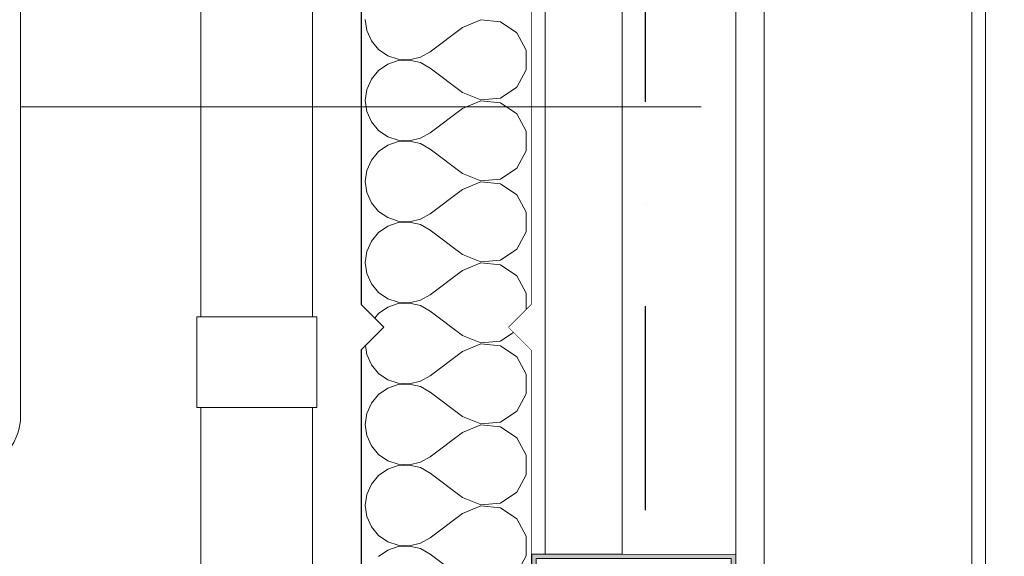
# Model space of a CAD drawing. Header units: millimetres. Extents: x -12989 to 381717, y -50461 to 30884.
# Tile 19 of 63: x 363235 to 364102, y -41863 to -41389. Entities that reach past the tile are written whole.
import ezdxf
from ezdxf.enums import TextEntityAlignment as Align

# ---------------------------------------------------------------- set-up
doc = ezdxf.new("R2010")
doc.units = ezdxf.units.MM
doc.header["$MEASUREMENT"] = 0
doc.linetypes.add('Kropki i Kreski', pattern=[360, 180, -90, 0, -90])
doc.linetypes.add('Wipeout_Contour', pattern=[1000, 0, -1000])
for name, color, linetype in [('A_OZN_ODNOSNIKI', 7, 'Continuous'), ('AS_Belki.Import IFC', 7, 'Continuous'), ('AS_Blachy.Import IFC', 7, 'Continuous'), ('Nowe_04-ŚCIANY DZIAŁOWE', 7, 'Continuous'), ('Nowe_A__SCIANY', 7, 'Continuous'), ('Nowe_A_WN_WYPOSAZENIE', 7, 'Continuous'), ('Nowe_A_WYM', 7, 'Continuous'), ('Nowe_Drzwi Archicad', 7, 'Continuous'), ('Nowe_Warstwa IFC.Import IFC', 7, 'Continuous')]:
    doc.layers.add(name, color=color, linetype=linetype)
for name, color, linetype, lineweight in [('A_OZN_ODNOSNIKI_Nr_pióra__6', 7, 'Continuous', 13), ('A_OZN_ODNOSNIKI_Nr_pióra__85', 7, 'Continuous', 13), ('AS_Belki.Import IFC_Nr_pióra__1', 7, 'Continuous', 13), ('AS_Belki.Import IFC_Nr_pióra__88', 7, 'Continuous', 13), ('AS_Belki.Import IFC_Nr_pióra__90', 7, 'Continuous', 13), ('AS_Blachy.Import IFC_Nr_pióra__4', 7, 'Continuous', 13), ('Nowe_A__SCIANY_Nr_pióra__27', 7, 'Continuous', 25), ('Nowe_A_WN_WYPOSAZENIE_Nr_pióra__2', 7, 'Continuous', 13), ('Nowe_A_WYM_Nr_pióra__1', 7, 'Continuous', 13), ('Nowe_A_WYM_Nr_pióra__45', 7, 'Continuous', 15), ('Nowe_A_WYM_Nr_pióra__85', 7, 'Continuous', 13), ('Nowe_Drzwi Archicad_Nr_pióra__101', 252, 'Continuous', 5), ('Nowe_Warstwa IFC.Import IFC_Nr_pióra__1', 7, 'Continuous', 13), ('Nowe_Warstwa IFC.Import IFC_Nr_pióra__25', 7, 'Continuous', 25)]:
    doc.layers.add(name, color=color, linetype=linetype, lineweight=lineweight)
doc.layers.add('Nowe_A__SCIANY_Nr_pióra__174', color=7, linetype='Continuous', lineweight=5, true_color=0x6a6a6a)
doc.styles.add('STYL_AUTOMATYCZNY_1', font='arial.ttf')
doc.styles.add('STYL_AUTOMATYCZNY_5', font='arial.ttf')
doc.styles.add('STYL_AUTOMATYCZNY_6', font='arial.ttf')
doc.dimstyles.new('STYL_AUTOMATYCZNY__1', dxfattribs={"dimtxt": 139.999998, "dimasz": 57, "dimexe": 0.18, "dimexo": 0.0625, "dimgap": 0, "dimtad": 1, "dimdec": 0, "dimlfac": 0.1, "dimzin": 0, "dimdsep": 46, "dimtxsty": 'STYL_AUTOMATYCZNY_5', "dimblk": 'ARROWHEAD_6', "dimblk1": 'ARROWHEAD_6', "dimblk2": 'ARROWHEAD_6', "dimcen": 0.09, "dimse1": 1, "dimse2": 1, "dimclrd": 7, "dimclre": 7, "dimclrt": 7, "dimadec": 0, "dimazin": 0, "dimtfac": 1, "dimtdec": 4, "dimtmove": 0, "dimatfit": 3, "dimfxl": 0, "dimtolj": 1, "dimtzin": 0, "dimarcsym": 0})

# ---------------------------------------------------------------- blocks, each defined once
blk = doc.blocks.new('*X9', base_point=(363535.4, -45960.59))
at = {"layer": 'Nowe_A__SCIANY_Nr_pióra__174', "color": 251, "linetype": 'Continuous', "lineweight": 5, "true_color": 0x6a6a6a}
for p, q in [((363538.98, -41389.16), (363540.33, -41398.92)), ((363624.69, -41396.31), (363596.12, -41417.73)), ((363640.73, -41389.57), (363624.69, -41396.31)), ((363658.05, -41391.22), (363640.73, -41389.57)), ((363672.54, -41400.85), (363658.05, -41391.22)), ((363540.33, -41398.92), (363544.31, -41407.94)), ((363680.76, -41416.18), (363672.54, -41400.85)), ((363544.31, -41407.94), (363550.6, -41415.53)), ((363550.6, -41415.53), (363558.72, -41421.11)), ((363558.72, -41421.11), (363568.06, -41424.26)), ((363577.9, -41424.73), (363587.5, -41422.5)), ((363587.5, -41422.5), (363596.12, -41417.73)), ((363680.76, -41433.58), (363680.76, -41416.18)), ((363558.72, -41428.65), (363550.6, -41434.23)), ((363568.06, -41425.5), (363558.72, -41428.65)), ((363568.06, -41424.26), (363577.9, -41424.73)), ((363577.9, -41425.02), (363568.06, -41425.5)), ((363587.5, -41427.25), (363577.9, -41425.02)), ((363596.12, -41432.02), (363587.5, -41427.25)), ((363624.69, -41453.45), (363596.12, -41432.02)), ((363550.6, -41434.23), (363544.31, -41441.82)), ((363672.54, -41448.91), (363680.76, -41433.58)), ((363544.31, -41441.82), (363540.33, -41450.83)), ((363658.05, -41458.54), (363672.54, -41448.91)), ((363540.33, -41450.83), (363538.98, -41460.59)), ((363624.69, -41453.45), (363640.73, -41460.18)), ((363640.73, -41460.18), (363658.05, -41458.54)), ((363538.98, -41460.59), (363540.33, -41470.35)), ((363640.73, -41461), (363624.69, -41467.73)), ((363658.05, -41462.64), (363640.73, -41461)), ((363672.54, -41472.27), (363658.05, -41462.64)), ((363540.33, -41470.35), (363544.31, -41479.37)), ((363624.69, -41467.73), (363596.12, -41489.16)), ((363680.76, -41487.61), (363672.54, -41472.27)), ((363544.31, -41479.37), (363550.6, -41486.96)), ((363550.6, -41486.96), (363558.72, -41492.54)), ((363558.72, -41492.54), (363568.06, -41495.68)), ((363587.5, -41493.93), (363596.12, -41489.16)), ((363680.76, -41505), (363680.76, -41487.61)), ((363558.72, -41500.08), (363550.6, -41505.66)), ((363568.06, -41496.93), (363558.72, -41500.08)), ((363568.06, -41495.68), (363577.9, -41496.16)), ((363577.9, -41496.45), (363568.06, -41496.93)), ((363577.9, -41496.16), (363587.5, -41493.93)), ((363587.5, -41498.68), (363577.9, -41496.45)), ((363596.12, -41503.45), (363587.5, -41498.68)), ((363550.6, -41505.66), (363544.31, -41513.24)), ((363624.69, -41524.88), (363596.12, -41503.45)), ((363672.54, -41520.34), (363680.76, -41505)), ((363544.31, -41513.24), (363540.33, -41522.26)), ((363540.33, -41522.26), (363538.98, -41532.02)), ((363624.69, -41524.88), (363640.73, -41531.61)), ((363658.05, -41529.97), (363672.54, -41520.34)), ((363538.98, -41532.02), (363540.33, -41541.78)), ((363640.73, -41532.43), (363624.69, -41539.16)), ((363640.73, -41531.61), (363658.05, -41529.97)), ((363658.05, -41534.07), (363640.73, -41532.43)), ((363672.54, -41543.7), (363658.05, -41534.07)), ((363540.33, -41541.78), (363544.31, -41550.8)), ((363624.69, -41539.16), (363596.12, -41560.59)), ((363680.76, -41559.04), (363672.54, -41543.7)), ((363544.31, -41550.8), (363550.6, -41558.38)), ((363550.6, -41558.38), (363558.72, -41563.96)), ((363587.5, -41565.36), (363596.12, -41560.59)), ((363680.76, -41576.43), (363680.76, -41559.04)), ((363558.72, -41571.51), (363550.6, -41577.09)), ((363558.72, -41563.96), (363568.06, -41567.11)), ((363568.06, -41568.36), (363558.72, -41571.51)), ((363568.06, -41567.11), (363577.9, -41567.59)), ((363577.9, -41567.88), (363568.06, -41568.36)), ((363577.9, -41567.59), (363587.5, -41565.36)), ((363587.5, -41570.11), (363577.9, -41567.88)), ((363596.12, -41574.88), (363587.5, -41570.11)), ((363550.6, -41577.09), (363544.31, -41584.67)), ((363624.69, -41596.31), (363596.12, -41574.88)), ((363672.54, -41591.77), (363680.76, -41576.43)), ((363544.31, -41584.67), (363540.33, -41593.69)), ((363540.33, -41593.69), (363538.98, -41603.45)), ((363624.69, -41596.31), (363640.73, -41603.04)), ((363658.05, -41601.4), (363672.54, -41591.77)), ((363538.98, -41603.45), (363540.33, -41613.21)), ((363640.73, -41603.86), (363624.69, -41610.59)), ((363640.73, -41603.04), (363658.05, -41601.4)), ((363658.05, -41605.5), (363640.73, -41603.86)), ((363672.54, -41615.13), (363658.05, -41605.5)), ((363540.33, -41613.21), (363544.31, -41622.23)), ((363624.69, -41610.59), (363596.12, -41632.02)), ((363544.31, -41622.23), (363550.6, -41629.81)), ((363680.76, -41630.46), (363672.54, -41615.13)), ((363550.6, -41629.81), (363558.72, -41635.39)), ((363587.5, -41636.79), (363596.12, -41632.02)), ((363680.76, -41645.24), (363680.76, -41630.46)), ((363558.72, -41635.39), (363568.06, -41638.54)), ((363568.06, -41639.79), (363558.72, -41642.93)), ((363568.06, -41638.54), (363577.9, -41639.02)), ((363577.9, -41639.31), (363568.06, -41639.79)), ((363577.9, -41639.02), (363587.5, -41636.79)), ((363587.5, -41641.54), (363577.9, -41639.31)), ((363550.6, -41648.51), (363547.3, -41652.49)), ((363558.72, -41642.93), (363550.6, -41648.51)), ((363596.12, -41646.31), (363587.5, -41641.54)), ((363624.69, -41667.73), (363596.12, -41646.31)), ((363658.05, -41672.83), (363669.82, -41665)), ((363624.69, -41667.73), (363640.73, -41674.47)), ((363640.73, -41675.29), (363624.69, -41682.02)), ((363640.73, -41674.47), (363658.05, -41672.83)), ((363658.05, -41676.93), (363640.73, -41675.29)), ((363539.24, -41676.76), (363540.33, -41684.64)), ((363624.69, -41682.02), (363596.12, -41703.45)), ((363672.54, -41686.56), (363658.05, -41676.93)), ((363540.33, -41684.64), (363544.31, -41693.65)), ((363680.76, -41701.89), (363672.54, -41686.56)), ((363544.31, -41693.65), (363550.6, -41701.24)), ((363550.6, -41701.24), (363558.72, -41706.82)), ((363558.72, -41706.82), (363568.06, -41709.97)), ((363568.06, -41709.97), (363577.9, -41710.45)), ((363577.9, -41710.45), (363587.5, -41708.22)), ((363587.5, -41708.22), (363596.12, -41703.45)), ((363680.76, -41719.29), (363680.76, -41701.89)), ((363558.72, -41714.36), (363550.6, -41719.94)), ((363568.06, -41711.21), (363558.72, -41714.36)), ((363577.9, -41710.74), (363568.06, -41711.21)), ((363587.5, -41712.97), (363577.9, -41710.74)), ((363596.12, -41717.73), (363587.5, -41712.97)), ((363624.69, -41739.16), (363596.12, -41717.73)), ((363544.31, -41727.53), (363540.33, -41736.55)), ((363550.6, -41719.94), (363544.31, -41727.53)), ((363672.54, -41734.62), (363680.76, -41719.29)), ((363658.05, -41744.25), (363672.54, -41734.62)), ((363540.33, -41736.55), (363538.98, -41746.31)), ((363624.69, -41739.16), (363640.73, -41745.9)), ((363640.73, -41745.9), (363658.05, -41744.25)), ((363538.98, -41746.31), (363540.33, -41756.07)), ((363624.69, -41753.45), (363596.12, -41774.88)), ((363640.73, -41746.71), (363624.69, -41753.45)), ((363658.05, -41748.36), (363640.73, -41746.71)), ((363672.54, -41757.99), (363658.05, -41748.36)), ((363540.33, -41756.07), (363544.31, -41765.08)), ((363680.76, -41773.32), (363672.54, -41757.99)), ((363544.31, -41765.08), (363550.6, -41772.67)), ((363550.6, -41772.67), (363558.72, -41778.25)), ((363558.72, -41778.25), (363568.06, -41781.4)), ((363577.9, -41781.88), (363587.5, -41779.65)), ((363587.5, -41779.65), (363596.12, -41774.88)), ((363680.76, -41790.72), (363680.76, -41773.32)), ((363558.72, -41785.79), (363550.6, -41791.37)), ((363568.06, -41782.64), (363558.72, -41785.79)), ((363568.06, -41781.4), (363577.9, -41781.88)), ((363577.9, -41782.16), (363568.06, -41782.64)), ((363587.5, -41784.4), (363577.9, -41782.16)), ((363596.12, -41789.16), (363587.5, -41784.4)), ((363550.6, -41791.37), (363544.31, -41798.96)), ((363624.69, -41810.59), (363596.12, -41789.16)), ((363672.54, -41806.05), (363680.76, -41790.72)), ((363544.31, -41798.96), (363540.33, -41807.98)), ((363540.33, -41807.98), (363538.98, -41817.73)), ((363624.69, -41810.59), (363640.73, -41817.33)), ((363658.05, -41815.68), (363672.54, -41806.05)), ((363538.98, -41817.73), (363540.33, -41827.49)), ((363640.73, -41818.14), (363624.69, -41824.88)), ((363640.73, -41817.33), (363658.05, -41815.68)), ((363658.05, -41819.79), (363640.73, -41818.14)), ((363672.54, -41829.42), (363658.05, -41819.79)), ((363540.33, -41827.49), (363544.31, -41836.51)), ((363624.69, -41824.88), (363596.12, -41846.31)), ((363680.76, -41844.75), (363672.54, -41829.42)), ((363544.31, -41836.51), (363550.6, -41844.1)), ((363550.6, -41844.1), (363558.72, -41849.68)), ((363587.5, -41851.07), (363596.12, -41846.31)), ((363680.76, -41862.15), (363680.76, -41844.75)), ((363558.72, -41857.22), (363550.6, -41862.8)), ((363558.72, -41849.68), (363568.06, -41852.83)), ((363568.06, -41854.07), (363558.72, -41857.22)), ((363568.06, -41852.83), (363577.9, -41853.3)), ((363577.9, -41853.59), (363568.06, -41854.07)), ((363577.9, -41853.3), (363587.5, -41851.07)), ((363587.5, -41855.82), (363577.9, -41853.59)), ((363596.12, -41860.59), (363587.5, -41855.82)), ((363624.69, -41882.02), (363596.12, -41860.59)), ((363672.54, -41877.48), (363680.76, -41862.15))]:
    blk.add_line(p, q, dxfattribs=at)
blk = doc.blocks.new('ElemPrzekroju_1_1', base_point=(363535.4, -45960.59))
at = {"color": 254, "linetype": 'Wipeout_Contour', "lineweight": 0, "ltscale": 5854869.738324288}
blk.add_wipeout([(363685.4, -40640.59), (363685.4, -40064.75), (363535.4, -40104.95), (363535.4, -40640.59), (363555.4, -40660.59), (363535.4, -40680.59), (363535.4, -41640.59), (363555.4, -41660.59), (363535.4, -41680.59), (363535.4, -41960.59), (363685.4, -41960.59), (363685.4, -41680.59), (363665.4, -41660.59), (363685.4, -41640.59), (363685.4, -40680.59), (363665.4, -40660.59)], dxfattribs=at).dxf.layer = 'Nowe_A__SCIANY'
at = {"layer": 'Nowe_A__SCIANY_Nr_pióra__27', "color": 7, "linetype": 'Continuous', "lineweight": 25}
for p, q in [((363535.4, -40680.59), (363535.4, -41640.59)), ((363685.4, -40680.59), (363685.4, -41640.59)), ((363535.4, -41640.59), (363555.4, -41660.59)), ((363685.4, -41640.59), (363665.4, -41660.59)), ((363555.4, -41660.59), (363535.4, -41680.59)), ((363665.4, -41660.59), (363685.4, -41680.59)), ((363535.4, -41680.59), (363535.4, -41960.59)), ((363685.4, -41680.59), (363685.4, -41860.59))]:
    blk.add_line(p, q, dxfattribs=at)
at = {"layer": 'Nowe_A__SCIANY_Nr_pióra__27', "color": 7, "linetype": 'Continuous', "lineweight": 25, "flags": 128}
blk.add_lwpolyline([(363685.4, -41860.59), (363685.4, -41948.19), (363685.4, -41960.59)], dxfattribs=at)
at = {"layer": 'Nowe_A__SCIANY', "lineweight": 0}
blk.add_blockref('*X9', (363535.4, -45960.59), dxfattribs=at)
blk = doc.blocks.new('ElemPrzekroju_12_1', base_point=(363535.4, -45960.59))
at = {"layer": 'Nowe_Drzwi Archicad_Nr_pióra__101', "color": 252, "linetype": 'Continuous', "lineweight": 5}
for p, q in [((363720.1, -41860.59), (363720.1, -40342.93)), ((363687.4, -41860.59), (363687.4, -40354.67)), ((363715.4, -41860.59), (363715.4, -40754.67)), ((363717.4, -41860.59), (363717.4, -40754.74)), ((363763.4, -41860.59), (363763.4, -40756.24)), ((363685.4, -41680.59), (363685.4, -41640.59))]:
    blk.add_line(p, q, dxfattribs=at)
blk = doc.blocks.new('ElemPrzekroju_17_1', base_point=(363535.4, -45960.59))
at = {"color": 254, "linetype": 'Wipeout_Contour', "lineweight": 0, "ltscale": 1463154.962146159}
blk.add_wipeout([(363486.64, -41651.49), (363492.58, -41651.49), (363492.58, -40231.49), (363486.64, -40231.49)], dxfattribs=at).dxf.layer = 'Nowe_A_WN_WYPOSAZENIE'
at = {"color": 254, "linetype": 'Wipeout_Contour', "lineweight": 0, "ltscale": 1463838.661623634}
blk.add_wipeout([(363486.64, -43151.49), (363492.58, -43151.49), (363492.58, -41731.49), (363486.64, -41731.49)], dxfattribs=at).dxf.layer = 'Nowe_A_WN_WYPOSAZENIE'
at = {"color": 254, "linetype": 'Wipeout_Contour', "lineweight": 0, "ltscale": 1463120.975395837}
blk.add_wipeout([(363475.48, -40231.49), (363475.48, -41651.49), (363486.64, -41651.49), (363486.64, -40231.49)], dxfattribs=at).dxf.layer = 'Nowe_A_WN_WYPOSAZENIE'
at = {"color": 254, "linetype": 'Wipeout_Contour', "lineweight": 0, "ltscale": 1463508.577359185}
blk.add_wipeout([(363496.16, -41731.49), (363496.16, -41651.49), (363491.88, -41651.49), (363491.88, -41731.49)], dxfattribs=at).dxf.layer = 'Nowe_A_WN_WYPOSAZENIE'
at = {"color": 254, "linetype": 'Wipeout_Contour', "lineweight": 0, "ltscale": 1463804.690747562}
blk.add_wipeout([(363475.48, -43151.49), (363486.64, -43151.49), (363486.64, -41731.49), (363475.48, -41731.49)], dxfattribs=at).dxf.layer = 'Nowe_A_WN_WYPOSAZENIE'
at = {"color": 254, "linetype": 'Wipeout_Contour', "lineweight": 0, "ltscale": 1463068.904244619}
blk.add_wipeout([(363460.44, -41651.49), (363475.48, -41651.49), (363475.48, -40231.49), (363460.44, -40231.49)], dxfattribs=at).dxf.layer = 'Nowe_A_WN_WYPOSAZENIE'
at = {"color": 254, "linetype": 'Wipeout_Contour', "lineweight": 0, "ltscale": 1463481.106248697}
blk.add_wipeout([(363491.88, -41731.49), (363491.88, -41651.49), (363482.34, -41651.49), (363482.34, -41731.49)], dxfattribs=at).dxf.layer = 'Nowe_A_WN_WYPOSAZENIE'
at = {"color": 254, "linetype": 'Wipeout_Contour', "lineweight": 0, "ltscale": 1463752.643918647}
blk.add_wipeout([(363475.48, -41731.49), (363460.44, -41731.49), (363460.44, -43151.49), (363475.48, -43151.49)], dxfattribs=at).dxf.layer = 'Nowe_A_WN_WYPOSAZENIE'
at = {"layer": 'Nowe_A_WN_WYPOSAZENIE_Nr_pióra__2', "color": 7, "linetype": 'Continuous', "lineweight": 13}
for p, q in [((363492.58, -41651.49), (363492.58, -40231.49)), ((363496.16, -41651.49), (363491.88, -41651.49)), ((363496.16, -41731.49), (363496.16, -41651.49)), ((363496.16, -41731.49), (363491.88, -41731.49)), ((363492.58, -43151.49), (363492.58, -41731.49))]:
    blk.add_line(p, q, dxfattribs=at)
at = {"color": 254, "linetype": 'Wipeout_Contour', "lineweight": 0, "ltscale": 1463005.029668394}
blk.add_wipeout([(363460.44, -40231.49), (363443.34, -40231.49), (363443.34, -41651.49), (363460.44, -41651.49)], dxfattribs=at).dxf.layer = 'Nowe_A_WN_WYPOSAZENIE'
at = {"color": 254, "linetype": 'Wipeout_Contour', "lineweight": 0, "ltscale": 1463434.788391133}
blk.add_wipeout([(363482.34, -41731.49), (363482.34, -41651.49), (363468.57, -41651.49), (363468.57, -41731.49)], dxfattribs=at).dxf.layer = 'Nowe_A_WN_WYPOSAZENIE'
at = {"color": 254, "linetype": 'Wipeout_Contour', "lineweight": 0, "ltscale": 1463688.799180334}
blk.add_wipeout([(363460.44, -41731.49), (363443.34, -41731.49), (363443.34, -43151.49), (363460.44, -43151.49)], dxfattribs=at).dxf.layer = 'Nowe_A_WN_WYPOSAZENIE'
at = {"layer": 'Nowe_A_WN_WYPOSAZENIE_Nr_pióra__2', "color": 7, "linetype": 'Continuous', "lineweight": 13}
for p, q in [((363491.88, -41651.49), (363482.34, -41651.49)), ((363491.88, -41731.49), (363482.34, -41731.49))]:
    blk.add_line(p, q, dxfattribs=at)
at = {"color": 254, "linetype": 'Wipeout_Contour', "lineweight": 0, "ltscale": 1462937.055512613}
blk.add_wipeout([(363426.24, -41651.49), (363443.34, -41651.49), (363443.34, -40231.49), (363426.24, -40231.49)], dxfattribs=at).dxf.layer = 'Nowe_A_WN_WYPOSAZENIE'
at = {"color": 254, "linetype": 'Wipeout_Contour', "lineweight": 0, "ltscale": 1463374.64306418}
blk.add_wipeout([(363468.57, -41731.49), (363468.57, -41651.49), (363452.07, -41651.49), (363452.07, -41731.49)], dxfattribs=at).dxf.layer = 'Nowe_A_WN_WYPOSAZENIE'
at = {"color": 254, "linetype": 'Wipeout_Contour', "lineweight": 0, "ltscale": 1463620.856595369}
blk.add_wipeout([(363426.24, -43151.49), (363443.34, -43151.49), (363443.34, -41731.49), (363426.24, -41731.49)], dxfattribs=at).dxf.layer = 'Nowe_A_WN_WYPOSAZENIE'
at = {"layer": 'Nowe_A_WN_WYPOSAZENIE_Nr_pióra__2', "color": 7, "linetype": 'Continuous', "lineweight": 13}
for p, q in [((363482.34, -41651.49), (363468.57, -41651.49)), ((363482.34, -41731.49), (363468.57, -41731.49))]:
    blk.add_line(p, q, dxfattribs=at)
at = {"color": 254, "linetype": 'Wipeout_Contour', "lineweight": 0, "ltscale": 1462873.180789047}
blk.add_wipeout([(363411.2, -41651.49), (363426.24, -41651.49), (363426.24, -40231.49), (363411.2, -40231.49)], dxfattribs=at).dxf.layer = 'Nowe_A_WN_WYPOSAZENIE'
at = {"color": 254, "linetype": 'Wipeout_Contour', "lineweight": 0, "ltscale": 1463307.187963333}
blk.add_wipeout([(363452.07, -41731.49), (363452.07, -41651.49), (363434.62, -41651.49), (363434.62, -41731.49)], dxfattribs=at).dxf.layer = 'Nowe_A_WN_WYPOSAZENIE'
at = {"color": 254, "linetype": 'Wipeout_Contour', "lineweight": 0, "ltscale": 1463557.011899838}
blk.add_wipeout([(363426.24, -41731.49), (363411.2, -41731.49), (363411.2, -43151.49), (363426.24, -43151.49)], dxfattribs=at).dxf.layer = 'Nowe_A_WN_WYPOSAZENIE'
at = {"layer": 'Nowe_A_WN_WYPOSAZENIE_Nr_pióra__2', "color": 7, "linetype": 'Continuous', "lineweight": 13}
for p, q in [((363468.57, -41651.49), (363452.07, -41651.49)), ((363468.57, -41731.49), (363452.07, -41731.49))]:
    blk.add_line(p, q, dxfattribs=at)
at = {"color": 254, "linetype": 'Wipeout_Contour', "lineweight": 0, "ltscale": 1462821.110118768}
blk.add_wipeout([(363400.04, -41651.49), (363411.2, -41651.49), (363411.2, -40231.49), (363400.04, -40231.49)], dxfattribs=at).dxf.layer = 'Nowe_A_WN_WYPOSAZENIE'
at = {"color": 254, "linetype": 'Wipeout_Contour', "lineweight": 0, "ltscale": 1463239.732901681}
blk.add_wipeout([(363434.62, -41731.49), (363434.62, -41651.49), (363418.12, -41651.49), (363418.12, -41731.49)], dxfattribs=at).dxf.layer = 'Nowe_A_WN_WYPOSAZENIE'
at = {"color": 254, "linetype": 'Wipeout_Contour', "lineweight": 0, "ltscale": 1463504.965559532}
blk.add_wipeout([(363411.2, -41731.49), (363400.04, -41731.49), (363400.04, -43151.49), (363411.2, -43151.49)], dxfattribs=at).dxf.layer = 'Nowe_A_WN_WYPOSAZENIE'
at = {"layer": 'Nowe_A_WN_WYPOSAZENIE_Nr_pióra__2', "color": 7, "linetype": 'Continuous', "lineweight": 13}
for p, q in [((363452.07, -41651.49), (363434.62, -41651.49)), ((363452.07, -41731.49), (363434.62, -41731.49))]:
    blk.add_line(p, q, dxfattribs=at)
at = {"color": 254, "linetype": 'Wipeout_Contour', "lineweight": 0, "ltscale": 1462787.12280666}
blk.add_wipeout([(363394.1, -40231.49), (363394.1, -41651.49), (363400.04, -41651.49), (363400.04, -40231.49)], dxfattribs=at).dxf.layer = 'Nowe_A_WN_WYPOSAZENIE'
at = {"color": 254, "linetype": 'Wipeout_Contour', "lineweight": 0, "ltscale": 1463470.994118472}
blk.add_wipeout([(363400.04, -41731.49), (363394.1, -41731.49), (363394.1, -43151.49), (363400.04, -43151.49)], dxfattribs=at).dxf.layer = 'Nowe_A_WN_WYPOSAZENIE'
at = {"color": 254, "linetype": 'Wipeout_Contour', "lineweight": 0, "ltscale": 1463179.587675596}
blk.add_wipeout([(363418.12, -41731.49), (363418.12, -41651.49), (363404.35, -41651.49), (363404.35, -41731.49)], dxfattribs=at).dxf.layer = 'Nowe_A_WN_WYPOSAZENIE'
at = {"layer": 'Nowe_A_WN_WYPOSAZENIE_Nr_pióra__2', "color": 7, "linetype": 'Continuous', "lineweight": 13}
for p, q in [((363434.62, -41651.49), (363418.12, -41651.49)), ((363434.62, -41731.49), (363418.12, -41731.49))]:
    blk.add_line(p, q, dxfattribs=at)
at = {"color": 254, "linetype": 'Wipeout_Contour', "lineweight": 0, "ltscale": 1463133.269937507}
blk.add_wipeout([(363404.35, -41731.49), (363404.35, -41651.49), (363394.81, -41651.49), (363394.81, -41731.49)], dxfattribs=at).dxf.layer = 'Nowe_A_WN_WYPOSAZENIE'
at = {"layer": 'Nowe_A_WN_WYPOSAZENIE_Nr_pióra__2', "color": 7, "linetype": 'Continuous', "lineweight": 13}
for p, q in [((363418.12, -41651.49), (363404.35, -41651.49)), ((363418.12, -41731.49), (363404.35, -41731.49))]:
    blk.add_line(p, q, dxfattribs=at)
at = {"color": 254, "linetype": 'Wipeout_Contour', "lineweight": 0, "ltscale": 1463105.798913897}
blk.add_wipeout([(363394.81, -41731.49), (363394.81, -41651.49), (363390.52, -41651.49), (363390.52, -41731.49)], dxfattribs=at).dxf.layer = 'Nowe_A_WN_WYPOSAZENIE'
at = {"layer": 'Nowe_A_WN_WYPOSAZENIE_Nr_pióra__2', "color": 7, "linetype": 'Continuous', "lineweight": 13}
for p, q in [((363394.1, -41651.49), (363394.1, -40231.49)), ((363394.81, -41651.49), (363390.52, -41651.49)), ((363390.52, -41731.49), (363390.52, -41651.49)), ((363404.35, -41651.49), (363394.81, -41651.49)), ((363394.81, -41731.49), (363390.52, -41731.49)), ((363394.1, -43151.49), (363394.1, -41731.49)), ((363404.35, -41731.49), (363394.81, -41731.49))]:
    blk.add_line(p, q, dxfattribs=at)
blk = doc.blocks.new('ElemPrzekroju_19_1', base_point=(363535.4, -45960.59))
at = {"color": 254, "linetype": 'Wipeout_Contour', "lineweight": 0, "ltscale": 18532288.84054093}
blk.add_wipeout([(364085.4, -40868.75), (364085.4, -45960.59), (365405.4, -45960.59), (365385.4, -45940.59), (365385.4, -44980.59), (365405.4, -44960.59), (365385.4, -44940.59), (365385.4, -43980.59), (365405.4, -43960.59), (365385.4, -43940.59), (365385.4, -42980.59), (365405.4, -42960.59), (365385.4, -42940.59), (365385.4, -42890.59), (365535.4, -42890.59), (365535.4, -42940.59), (365515.4, -42960.59), (365535.4, -42980.59), (365535.4, -43940.59), (365515.4, -43960.59), (365535.4, -43980.59), (365535.4, -44940.59), (365515.4, -44960.59), (365535.4, -44980.59), (365535.4, -45940.59), (365515.4, -45960.59), (368165.8, -45960.59), (368165.8, -43900.59), (369175.8, -43900.59), (369175.8, -45960.59), (377985.4, -45960.59), (377985.4, -40868.75), (377979.8, -40879.17), (376871, -40282.55), (376876.69, -40271.98), (376874.05, -40270.56), (376865.68, -40301.79), (376827.05, -40291.44), (376832.22, -40272.12), (371041.4, -38720.47), (371041.4, -38736.81), (371029.4, -38736.81), (371029.4, -38720.47), (365238.59, -40272.12), (365243.76, -40291.44), (365205.13, -40301.79), (365196.76, -40270.56), (365194.12, -40271.98), (365199.81, -40282.55), (364091.01, -40879.17)], dxfattribs=at).dxf.layer = 'Nowe_04-ŚCIANY DZIAŁOWE'
at = {"color": 254, "linetype": 'Wipeout_Contour', "lineweight": 0, "ltscale": 1098170.921458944}
blk.add_wipeout([(363665.4, -41660.59), (363685.4, -41680.59), (363685.4, -41640.59)], dxfattribs=at).dxf.layer = 'Nowe_04-ŚCIANY DZIAŁOWE'
blk = doc.blocks.new('ElemPrzekroju_62_1', base_point=(363535.4, -45960.59))
at = {"color": 254, "linetype": 'Wipeout_Contour', "lineweight": 0, "ltscale": 1464307.606226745}
blk.add_wipeout([(363697.4, -40880.6), (363697.4, -41860.59), (363765.4, -41860.59), (363765.4, -40880.6)], dxfattribs=at).dxf.layer = 'AS_Blachy.Import IFC'
at = {"color": 254, "linetype": 'Wipeout_Contour', "lineweight": 0, "ltscale": 1466285.299799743}
blk.add_wipeout([(363890.4, -40880.6), (363890.4, -45960.59), (364073.4, -45960.59), (364073.4, -40880.6)], dxfattribs=at).dxf.layer = 'AS_Blachy.Import IFC'
blk = doc.blocks.new('ElemPrzekroju_68_1', base_point=(363535.4, -45960.59))
at = {"color": 254, "linetype": 'Wipeout_Contour', "lineweight": 0, "ltscale": 1464031.884727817}
blk.add_wipeout([(363685.4, -40354.67), (363685.4, -41860.59), (363697.4, -41860.59), (363697.4, -40354.67)], dxfattribs=at).dxf.layer = 'AS_Blachy.Import IFC'
at = {"layer": 'AS_Blachy.Import IFC_Nr_pióra__4', "color": 7, "linetype": 'Continuous', "lineweight": 13}
blk.add_line((363697.4, -41860.59), (363697.4, -40354.67), dxfattribs=at)
blk = doc.blocks.new('ElemPrzekroju_79_1', base_point=(363535.4, -45960.59))
at = {"color": 254, "linetype": 'Wipeout_Contour', "lineweight": 0, "ltscale": 2565665.205531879}
blk.add_wipeout([(364073.4, -40333.79), (364073.4, -45960.59), (364085.4, -45960.59), (364085.4, -40868.75), (364085.32, -40868.6), (364085.4, -40868.55), (364085.4, -40330.57)], dxfattribs=at).dxf.layer = 'AS_Blachy.Import IFC'
at = {"layer": 'AS_Blachy.Import IFC_Nr_pióra__4', "color": 7, "linetype": 'Continuous', "lineweight": 13}
for p, q in [((364073.4, -40333.79), (364073.4, -45960.59)), ((364085.4, -40868.75), (364085.4, -45960.59))]:
    blk.add_line(p, q, dxfattribs=at)
blk = doc.blocks.new('ElemPrzekroju_102_1', base_point=(363535.4, -45960.59))
at = {"color": 254, "linetype": 'Wipeout_Contour', "lineweight": 0, "ltscale": 2563639.731828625}
blk.add_wipeout([(363810.4, -41860.59), (363865.4, -41860.59), (363865.4, -41914.86), (363890.4, -41914.86), (363890.4, -40867.17), (363865.4, -40867.17), (363865.4, -41860.59)], dxfattribs=at).dxf.layer = 'AS_Belki.Import IFC'
at = {"layer": 'AS_Belki.Import IFC_Nr_pióra__90', "color": 7, "linetype": 'Continuous', "lineweight": 13}
blk.add_line((363890.4, -41914.86), (363890.4, -40867.17), dxfattribs=at)
blk = doc.blocks.new('ElemPrzekroju_106_1', base_point=(363535.4, -45960.59))
at = {"layer": 'AS_Belki.Import IFC', "linetype": 'Continuous', "lineweight": 0, "true_color": 0x000000}
blk.add_hatch(color=18, dxfattribs=at).paths.add_polyline_path([(363685.4, -41948.19), (363689.4, -41948.19), (363689.4, -41864.59), (363861.4, -41864.59), (363861.4, -41956.59), (363725.4, -41956.59), (363725.4, -41960.59), (363865.4, -41960.59), (363865.4, -41860.59), (363685.4, -41860.59)])
at = {"layer": 'AS_Belki.Import IFC_Nr_pióra__1', "color": 7, "linetype": 'Continuous', "lineweight": 13}
for p, q in [((363865.4, -41860.59), (363685.4, -41860.59)), ((363689.4, -41864.59), (363689.4, -41956.59)), ((363861.4, -41864.59), (363689.4, -41864.59)), ((363861.4, -41864.59), (363861.4, -41956.59)), ((363865.4, -41860.59), (363865.4, -41960.59)), ((363865.4, -41960.59), (363685.4, -41960.59)), ((363861.4, -41956.59), (363689.4, -41956.59))]:
    blk.add_line(p, q, dxfattribs=at)
blk = doc.blocks.new('ElemPrzekroju_117_1', base_point=(363535.4, -45960.59))
at = {"color": 254, "linetype": 'Wipeout_Contour', "lineweight": 0, "ltscale": 3294898.903456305}
blk.add_wipeout([(363800.4, -40390.59), (363765.4, -40390.59), (363765.4, -41860.59), (363865.4, -41860.59), (363865.4, -40867.17), (363810.4, -40867.17), (363810.4, -40758.84), (363810.4, -40440.59), (363800.4, -40440.59)], dxfattribs=at).dxf.layer = 'AS_Belki.Import IFC'
at = {"layer": 'AS_Belki.Import IFC_Nr_pióra__88', "color": 7, "linetype": 'Continuous', "lineweight": 13}
for p, q in [((363765.4, -41860.59), (363765.4, -40390.59)), ((363865.4, -41860.59), (363865.4, -40867.17))]:
    blk.add_line(p, q, dxfattribs=at)
blk = doc.blocks.new('Standardowy znacznik osi[4]_1', base_point=(363785.4, -35960.59))
at = {"layer": 'Nowe_Warstwa IFC.Import IFC_Nr_pióra__25', "color": 7, "linetype": 'Kropki i Kreski', "lineweight": 25}
blk.add_line((363785.4, -36960.59), (363785.4, -48960.59), dxfattribs=at)
at = {"layer": 'Nowe_Warstwa IFC.Import IFC_Nr_pióra__1', "color": 7, "lineweight": 13, "style": 'STYL_AUTOMATYCZNY_1'}
for tag, p in [('AC_MarkerText_1_0', (363785.4, -35623.09)), ('AC_MarkerText_1_1', (363785.4, -50123.09))]:
    blk.add_attdef(tag, text='', height=175, rotation=360, dxfattribs=at).set_placement(p, align=Align.TOP_CENTER)
blk = doc.blocks.new('*D168', base_point=(363535.4, -45960.59))
at = {"layer": 'Nowe_A_WYM_Nr_pióra__45', "color": 7, "linetype": 'Continuous', "lineweight": 15}
for p, q in [((362793.29, -39918.33), (362733.29, -39858.33)), ((362733.29, -41930.59), (362793.29, -41990.59))]:
    blk.add_line(p, q, dxfattribs=at)
at = {"layer": 'Nowe_A_WYM_Nr_pióra__85', "color": 7, "linetype": 'Continuous', "lineweight": 13}
for p, q in [((362763.29, -39888.33), (362763.29, -39843.33)), ((362819.54, -39888.33), (362707.04, -39888.33)), ((362763.29, -41960.59), (362763.29, -39888.33))]:
    blk.add_line(p, q, dxfattribs=at)
at = {"layer": 'Nowe_A_WYM_Nr_pióra__1', "color": 7, "lineweight": 13, "insert": (362735.29, -41084.63), "char_height": 140, "attachment_point": 7, "rotation": 90, "style": 'STYL_AUTOMATYCZNY_5'}
blk.add_mtext('\\A1;{\\pql;\\fArial|b0|i0|c238|p0;\\W1.000000;207}', dxfattribs=at)
blk = doc.blocks.new('ARROWHEAD_6')
at = {"color": 0, "linetype": 'Continuous', "lineweight": 0}
for p, q in [((-0.5, -0.5), (0.5, 0.5)), ((0, 0), (-1, 0))]:
    blk.add_line(p, q, dxfattribs=at)
blk = doc.blocks.new('*D187', base_point=(363535.4, -45960.59))
at = {"layer": 'Nowe_A_WYM_Nr_pióra__45', "color": 7, "linetype": 'Continuous', "lineweight": 15}
for p, q in [((362543.29, -37900.67), (362483.29, -37840.67)), ((362483.29, -45950.59), (362543.29, -46010.59))]:
    blk.add_line(p, q, dxfattribs=at)
at = {"layer": 'Nowe_A_WYM_Nr_pióra__85', "color": 7, "linetype": 'Continuous', "lineweight": 13}
for p, q in [((362513.29, -37870.67), (362513.29, -37825.67)), ((362569.54, -37870.67), (362457.04, -37870.67)), ((362513.29, -45980.59), (362513.29, -37870.67)), ((362569.54, -45980.59), (362457.04, -45980.59)), ((362513.29, -46025.59), (362513.29, -45980.59))]:
    blk.add_line(p, q, dxfattribs=at)
at = {"layer": 'Nowe_A_WYM_Nr_pióra__1', "color": 7, "lineweight": 13, "insert": (362485.29, -42078.68), "char_height": 140, "attachment_point": 7, "rotation": 90, "style": 'STYL_AUTOMATYCZNY_5'}
blk.add_mtext('\\A1;{\\pql;\\fArial|b0|i0|c238|p0;\\W1.000000;811}', dxfattribs=at)
blk = doc.blocks.new('Etykieta_3_1', base_point=(363535.4, -41466.18))
at = {"color": 254, "linetype": 'Wipeout_Contour', "lineweight": 0, "ltscale": 8770979.00431458}
blk.add_wipeout([(363235.4, -41738.12), (363235.4, -41194.24), (363235.4, -41194.24), (363228.56, -41168.71), (363209.87, -41150.01), (363184.33, -41143.17), (363184.33, -41143.17), (363010.19, -41143.17), (363010.19, -41143.17), (362984.65, -41150.01), (362965.96, -41168.71), (362959.11, -41194.24), (362959.11, -41194.24), (362959.11, -41738.12), (362959.11, -41738.12), (362965.96, -41763.66), (362984.65, -41782.35), (363010.19, -41789.19), (363010.19, -41789.19), (363184.33, -41789.19), (363184.33, -41789.19), (363209.87, -41782.35), (363228.56, -41763.66)], dxfattribs=at).dxf.layer = 'A_OZN_ODNOSNIKI'
at = {"layer": 'A_OZN_ODNOSNIKI_Nr_pióra__85', "color": 7, "linetype": 'Continuous', "lineweight": 13}
for p, q in [((363235.9, -41466.18), (363235.4, -41466.18)), ((363834.9, -41466.18), (363235.9, -41466.18))]:
    blk.add_line(p, q, dxfattribs=at)
at = {"layer": 'A_OZN_ODNOSNIKI_Nr_pióra__85', "color": 7, "linetype": 'Continuous', "lineweight": 13, "flags": 128}
blk.add_lwpolyline([(363235.4, -41738.12, -0.414214), (363184.33, -41789.19), (363010.19, -41789.19, -0.414214), (362959.11, -41738.12), (362959.11, -41194.24, -0.414214), (363010.19, -41143.17), (363184.33, -41143.17, -0.414214), (363235.4, -41194.24)], format="xyb", close=True, dxfattribs=at)
at = {"layer": 'A_OZN_ODNOSNIKI_Nr_pióra__6', "color": 7, "lineweight": 13, "insert": (363025.03, -41684.12), "char_height": 130, "attachment_point": 1, "rotation": 90, "style": 'STYL_AUTOMATYCZNY_6'}
blk.add_mtext('\\A1;{\\pql;\\pt0,6000;\\fArial|b1|i1|c238|p0;\\W1.000000;SZ-1\\fArial|b1|i1|c238|p0;\\W1.000000;\\A1{\\H.66x;\\S^  ;}\\fArial|b1|i1|c238|p0;\\W1.000000;\\fArial|b1|i1|c238|p0;\\W1.000000;\\A1{\\H.66x;\\S^  ;}\\fArial|b1|i1|c238|p0;\\W1.000000; \\fArial|b1|i1|c238|p0;\\W1.000000;\\fArial|b1|i1|c238|p0;\\W1.000000;\\fArial|b1|i1|c238|p0;\\W1.000000;\\fArial|b1|i1|c238|p0;\\W1.000000;\\fArial|b1|i1|c238|p0;\\W1.000000;\\fArial|b1|i1|c238|p0;\\W1.000000;\\fArial|b1|i1|c238|p0;\\W1.000000;\\fArial|b1|i1|c238|p0;\\W1.000000;\\fArial|b1|i1|c238|p0;\\W1.000000;\\fArial|b1|i1|c238|p0;\\W1.000000;\\fArial|b1|i1|c238|p0;\\W1.000000;\\fArial|b1|i1|c238|p0;\\W1.000000;\\fArial|b1|i1|c238|p0;\\W1.000000;\\fArial|b1|i1|c238|p0;\\W1.000000;\\fArial|b1|i1|c238|p0;\\W1.000000;\\fArial|b1|i1|c238|p0;\\W1.000000;\\fArial|b1|i1|c238|p0;\\W1.000000;\\fArial|b1|i1|c238|p0;\\W1.000000;\\fArial|b1|i1|c238|p0;\\W1.000000;\\fArial|b1|i1|c238|p0;\\W1.000000;\\fArial|b1|i1|c238|p0;\\W1.000000;\\fArial|b1|i1|c238|p0;\\W1.000000;\\fArial|b1|i1|c238|p0;\\W1.000000;\\fArial|b1|i1|c238|p0;\\W1.000000;\\fArial|b1|i1|c238|p0;\\W1.000000;\\fArial|b1|i1|c238|p0;\\W1.000000;\\fArial|b1|i1|c238|p0;\\W1.000000;\\fArial|b1|i1|c238|p0;\\W1.000000;\\fArial|b1|i1|c238|p0;\\W1.000000;\\fArial|b1|i1|c238|p0;\\W1.000000;\\fArial|b1|i1|c238|p0;\\W1.000000;\\fArial|b1|i1|c238|p0;\\W1.000000;\\fArial|b1|i1|c238|p0;\\W1.000000;\\fArial|b1|i1|c238|p0;\\W1.000000;\\fArial|b1|i1|c238|p0;\\W1.000000;\\fArial|b1|i1|c238|p0;\\W1.000000;\\fArial|b1|i1|c238|p0;\\W1.000000;\\fArial|b1|i1|c238|p0;\\W1.000000;\\fArial|b1|i1|c238|p0;\\W1.000000;\\fArial|b1|i1|c238|p0;\\W1.000000;\\fArial|b1|i1|c238|p0;\\W1.000000;\\fArial|b1|i1|c238|p0;\\W1.000000;\\fArial|b1|i1|c238|p0;\\W1.000000;}', dxfattribs=at)

msp = doc.modelspace()

# ---------------------------------------------------------------- block references
at = {"layer": 'Nowe_A__SCIANY', "lineweight": 0}
msp.add_blockref('ElemPrzekroju_1_1', (363535.4, -45960.59), dxfattribs=at)
at = {"layer": 'Nowe_A_WN_WYPOSAZENIE', "lineweight": 0}
msp.add_blockref('ElemPrzekroju_17_1', (363535.4, -45960.59), dxfattribs=at)

# ---------------------------------------------------------------- next in the draw order: block references
at = {"layer": 'Nowe_Drzwi Archicad', "lineweight": 0}
msp.add_blockref('ElemPrzekroju_12_1', (363535.4, -45960.59), dxfattribs=at)

# ---------------------------------------------------------------- next in the draw order: block references
at = {"layer": 'Nowe_04-ŚCIANY DZIAŁOWE', "lineweight": 0}
msp.add_blockref('ElemPrzekroju_19_1', (363535.4, -45960.59), dxfattribs=at)

# ---------------------------------------------------------------- next in the draw order: dimensions: what is measured, and where the dimension line sits
at = {"layer": 'Nowe_A_WYM', "color": 7, "linetype": 'Continuous', "lineweight": 13}
dim = msp.add_linear_dim(base=(362763.29, -39888.33), p1=(363535.4, -41960.59), p2=(363505.4, -39888.33), angle=90, dimstyle='STYL_AUTOMATYCZNY__1', dxfattribs=at)
dim.commit()
dim.dimension.update_dxf_attribs({"geometry": '*D168', "text_midpoint": (362665.29, -40924.82), "dimtype": 160, "text_rotation": 90})

# ---------------------------------------------------------------- next in the draw order: block references
at = {"layer": 'AS_Blachy.Import IFC', "lineweight": 0}
msp.add_blockref('ElemPrzekroju_62_1', (363535.4, -45960.59), dxfattribs=at)

# ---------------------------------------------------------------- next in the draw order: block references
at = {"layer": 'AS_Belki.Import IFC', "lineweight": 0}
msp.add_blockref('ElemPrzekroju_102_1', (363535.4, -45960.59), dxfattribs=at)
at = {"layer": 'AS_Blachy.Import IFC', "lineweight": 0}
for name in ['ElemPrzekroju_68_1', 'ElemPrzekroju_79_1']:
    msp.add_blockref(name, (363535.4, -45960.59), dxfattribs=at)

# ---------------------------------------------------------------- next in the draw order: block references
at = {"layer": 'AS_Belki.Import IFC', "lineweight": 0}
msp.add_blockref('ElemPrzekroju_106_1', (363535.4, -45960.59), dxfattribs=at)

# ---------------------------------------------------------------- next in the draw order: block references
msp.add_blockref('ElemPrzekroju_117_1', (363535.4, -45960.59), dxfattribs=at)

# ---------------------------------------------------------------- next in the draw order: block references
at = {"layer": 'Nowe_Warstwa IFC.Import IFC', "color": 7, "linetype": 'Continuous', "lineweight": 13}
msp.add_blockref('Standardowy znacznik osi[4]_1', (363785.4, -35960.59), dxfattribs=at)

# ---------------------------------------------------------------- next in the draw order: dimensions: what is measured, and where the dimension line sits
at = {"layer": 'Nowe_A_WYM', "color": 7, "linetype": 'Continuous', "lineweight": 13}
dim = msp.add_linear_dim(base=(362513.29, -37870.67), p1=(363585.4, -45980.59), p2=(371035.4, -37870.67), angle=90, dimstyle='STYL_AUTOMATYCZNY__1', dxfattribs=at)
dim.commit()
dim.dimension.update_dxf_attribs({"geometry": '*D187', "text_midpoint": (362415.29, -41918.86), "dimtype": 160, "text_rotation": 90})

# ---------------------------------------------------------------- next in the draw order: block references
at = {"layer": 'A_OZN_ODNOSNIKI', "color": 7, "linetype": 'Continuous', "lineweight": 13}
msp.add_blockref('Etykieta_3_1', (363535.4, -41466.18), dxfattribs=at)

doc.saveas('drawing.dxf')
